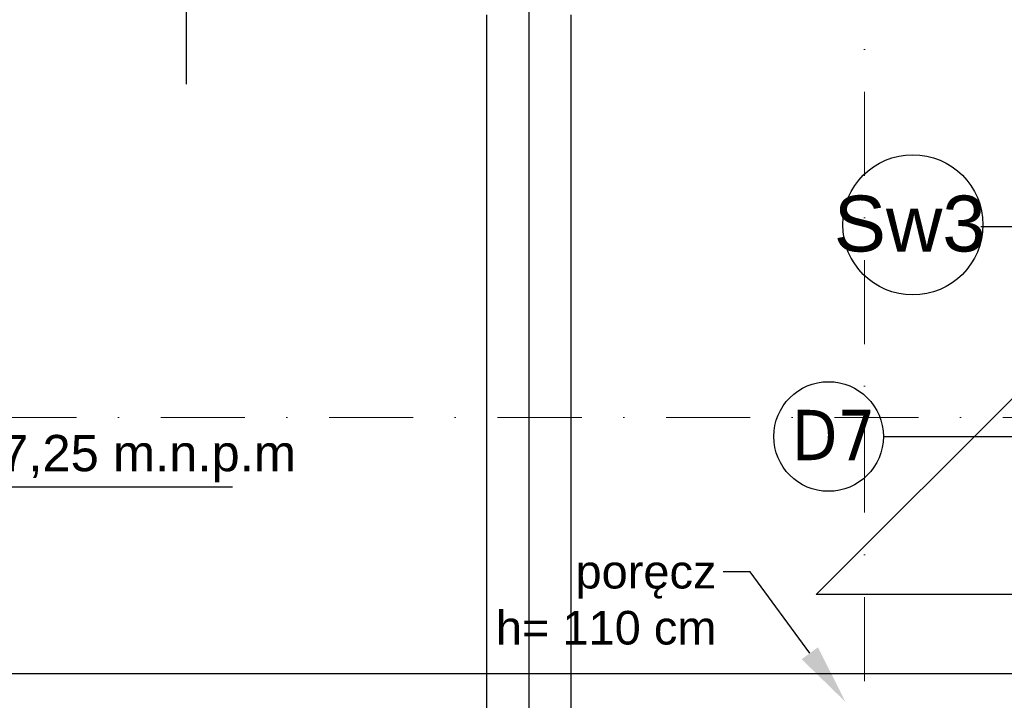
# Model space of a CAD drawing. Header units: millimetres. Extents: x -7023 to 53801, y 9849 to 33561.
# Tile 246 of 256: x 11711 to 12004, y 24361 to 24564. Entities that reach past the tile are written whole.
import ezdxf

# ---------------------------------------------------------------- set-up
doc = ezdxf.new("R2010")
doc.units = ezdxf.units.MM
doc.linetypes.add('DASHDOT', pattern=[1, 0.5, -0.25, 0, -0.25])
doc.layers.add('.IE_podklad', color=252, linetype='Continuous')
doc.styles.add('Opisowy', font='arial.ttf')
doc.styles.get("Standard").update_dxf_attribs({"font": 'arial.ttf'})

msp = doc.modelspace()

# ---------------------------------------------------------------- linework, layer by layer
at = {"layer": '.IE_podklad', "ltscale": 25}
msp.add_line((11862.06, 25399.22), (11862.06, 23307.08), dxfattribs=at)
at = {"layer": '.IE_podklad', "linetype": 'DASHDOT', "lineweight": 13, "ltscale": 50}
for p, q in [((11961.89, 25143.62), (11961.89, 24359.11)), ((10550.17, 24445.55), (13108.47, 24445.55))]:
    msp.add_line(p, q, dxfattribs=at)
at = {"layer": '.IE_podklad'}
for p, q in [((11760.06, 24656.9), (11760.06, 24544.72)), ((11996.58, 24502.4), (12064.05, 24502.4)), ((12041.56, 24486.88), (11947.56, 24392.88)), ((11967.53, 24439.88), (12079.71, 24439.88)), ((11773.86, 24424.84), (11622.46, 24424.84)), ((12041.56, 24392.88), (11947.56, 24392.88))]:
    msp.add_line(p, q, dxfattribs=at)
at = {"layer": '.IE_podklad', "ltscale": 0.5}
for p, q in [((11849.55, 23845.08), (11849.56, 24565.38)), ((11874.56, 24565.38), (11874.55, 23843.67)), ((10921.06, 24369.38), (12039.56, 24369.38))]:
    msp.add_line(p, q, dxfattribs=at)
at = {"layer": '.IE_podklad', "linetype": 'ByBlock', "lineweight": -2}
msp.add_line((11927.86, 24399.58), (11919.86, 24399.58), dxfattribs=at)
msp.add_lwpolyline([(11945.64, 24375.38), (11927.86, 24399.58)], dxfattribs=at)
at = {"layer": '.IE_podklad'}
msp.add_circle((11976.3, 24502.87), 20.85, dxfattribs=at)
at = {"layer": '.IE_podklad', "linetype": 'Continuous'}
msp.add_circle((11951.22, 24439.88), 16.31, dxfattribs=at)
at = {"layer": '.IE_podklad'}
msp.add_solid([(11948.06, 24377.16), (11956.3, 24360.88), (11943.22, 24373.61)], dxfattribs=at)

# ---------------------------------------------------------------- texts
at = {"layer": '.IE_podklad', "linetype": 'Continuous', "style": 'Opisowy'}
for s, height, p in [('Sw3', 16.64, (11952.8, 24494.92)), ('+/-0,00 = 277,25 m.n.p.m', 10.8, (11623.38, 24429.55))]:
    msp.add_text(s, height=height, dxfattribs=at).set_placement(p)
at = {"layer": '.IE_podklad', "insert": (11940.28, 24447.82), "char_height": 15, "width": 230.4406, "attachment_point": 1}
msp.add_mtext('{\\fTahoma|b0|i0|c238|p34;D7}', dxfattribs=at)
at = {"layer": '.IE_podklad', "insert": (11917.86, 24404.66), "char_height": 10, "attachment_point": 3}
msp.add_mtext('\\pxqr;poręcz\\Ph= 110 cm', dxfattribs=at)

doc.saveas('drawing.dxf')
